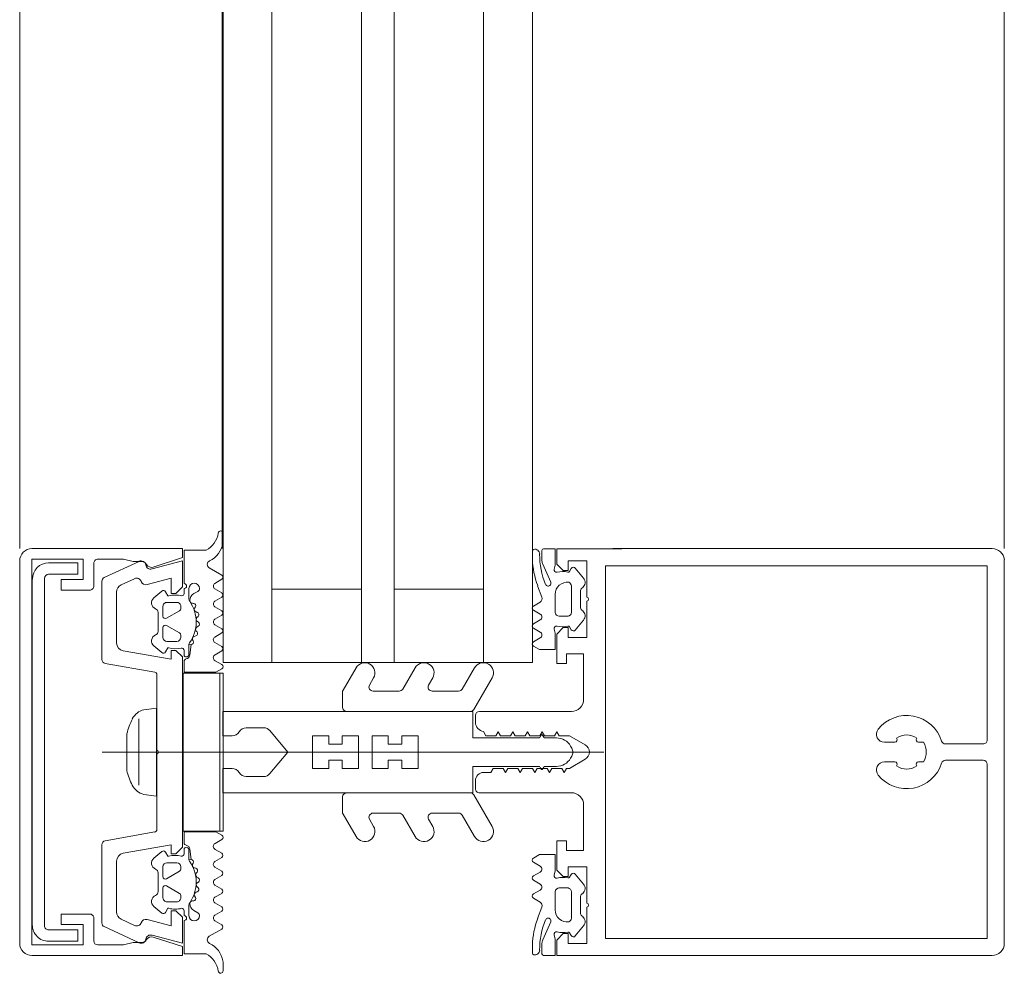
# Model space of a CAD drawing. Header units: centimetres. Extents: x -1737 to 22393, y -8842 to 3838.
# Tile 131 of 174: x 527 to 539, y 2857 to 2868. Entities that reach past the tile are written whole.
import ezdxf

# ---------------------------------------------------------------- set-up
doc = ezdxf.new("R2010")
doc.units = ezdxf.units.CM
for name, color, linetype, lineweight in [('A-DETL-GENF', 92, 'Continuous', 9), ('A-GLAZ-CURT', 52, 'Continuous', 13), ('A-GLAZ-CWMG', 51, 'Continuous', 13)]:
    doc.layers.add(name, color=color, linetype=linetype, lineweight=lineweight)

# ---------------------------------------------------------------- blocks, each defined once
blk = doc.blocks.new('Schueco_FWS-Glazing - SI_38mm_TripGlz-2508010-3_piętro I __3_90 m_ - stan projektowany')
at = {"layer": 'A-GLAZ-CURT', "lineweight": 9}
for p, q in [((9.15, 0), (-9.15, 0)), ((-9.15, 0), (-9.15, -3.8)), ((9.15, -3.8), (9.15, 0)), ((-9.15, -3.8), (9.15, -3.8))]:
    blk.add_line(p, q, dxfattribs=at)
at = {"layer": 'A-GLAZ-CURT'}
for p, q in [((-9.15, -0.6), (9.15, -0.6)), ((-8.25, -0.6), (-8.25, -1.7)), ((8.25, -0.6), (8.25, -1.7)), ((-9.15, -1.7), (9.15, -1.7)), ((-9.15, -2.1), (9.15, -2.1)), ((-8.25, -2.1), (-8.25, -3.2)), ((8.25, -2.1), (8.25, -3.2)), ((-9.15, -3.2), (9.15, -3.2))]:
    blk.add_line(p, q, dxfattribs=at)
blk = doc.blocks.new('Rectangular Mullion - Schueco_FWS-50-SI_Tran_CovCap-20mm_Tran-55mm-2507971-3_piętro I __3_90 m_ - stan projektowany')
at = {"layer": 'A-GLAZ-CWMG', "lineweight": 9}
for p, q in [((527.277, 2877.326), (527.277, 2861.826)), ((529.767, 2877.326), (529.767, 2861.826)), ((539.377, 2861.826), (539.377, 2877.326))]:
    blk.add_line(p, q, dxfattribs=at)
blk = doc.blocks.new('Rectangular Mullion - SI_CovCap-20mm_Tran-55mm-V7-3_piętro I __3_90 m_ - stan projektowany')
at = {"layer": 'A-DETL-GENF'}
for p, q in [((2.366, 9.6), (-2.35, 9.6)), ((-2.5, 9.45), (-2.5, 7.8)), ((2.5, 7.8), (2.5, 9.451)), ((-2.5, 9.39), (-2.5, 4.79)), ((-2.29, 9.39), (-2.29, 4.79)), ((-0.1, 8.877), (-0.1, 9.34)), ((0.1, 9.34), (0.1, 8.877)), ((2.29, 9.39), (2.29, 4.79)), ((2.5, 9.39), (2.5, 4.79)), ((-0.12, 8.608), (-0.12, 8.547)), ((0.12, 8.547), (0.12, 8.608)), ((-0.12, 8.253), (-0.12, 8.128)), ((0.12, 8.128), (0.12, 8.253)), ((0, -1.485), (0, 4.678)), ((-2.26, 4.327), (-2.136, 4.43)), ((-2.022, 4.419), (-2.014, 4.409)), ((-1.975, 4.39), (-1.783, 4.39)), ((-1.745, 4.409), (-1.737, 4.419)), ((-1.623, 4.43), (-1.499, 4.327)), ((1.623, 4.43), (1.499, 4.327)), ((1.745, 4.409), (1.737, 4.419)), ((1.975, 4.39), (1.783, 4.39)), ((2.022, 4.419), (2.014, 4.409)), ((2.26, 4.327), (2.136, 4.43)), ((-2.221, 4.258), (-2.256, 4.278)), ((-2.043, 4.28), (-1.716, 4.28)), ((-1.669, 4.238), (-1.669, 4.13)), ((-1.503, 4.278), (-1.538, 4.258)), ((-0.501, 4.28), (-0.501, 3.15)), ((-0.076, 4.269), (-0.051, 4.283)), ((0.074, 4.269), (0.049, 4.283)), ((0.499, 3.15), (0.499, 4.28)), ((1.503, 4.278), (1.538, 4.258)), ((1.669, 4.238), (1.669, 4.13)), ((2.043, 4.28), (1.716, 4.28)), ((2.221, 4.258), (2.256, 4.278)), ((-2.088, 4.025), (-2.309, 3.927)), ((-1.717, 4.08), (-1.939, 4.08)), ((-0.176, 3.957), (-0.176, 4.096)), ((0.174, 3.957), (0.174, 4.096)), ((1.717, 4.08), (1.939, 4.08)), ((2.088, 4.025), (2.309, 3.927)), ((-2.35, 3.918), (-2.479, 3.918)), ((-1.904, 3.918), (-2.045, 3.865)), ((-1.795, 3.813), (-1.843, 3.896)), ((-1.695, 3.897), (-1.743, 3.813)), ((-1.575, 3.813), (-1.624, 3.897)), ((-1.475, 3.897), (-1.522, 3.816)), ((-1.354, 3.813), (-1.402, 3.897)), ((-0.211, 3.925), (-0.186, 3.94)), ((-0.186, 3.894), (-0.211, 3.908)), ((0.209, 3.925), (0.184, 3.94)), ((0.184, 3.894), (0.209, 3.908)), ((1.354, 3.813), (1.402, 3.897)), ((1.475, 3.897), (1.522, 3.816)), ((1.575, 3.813), (1.624, 3.897)), ((1.695, 3.897), (1.743, 3.813)), ((1.795, 3.813), (1.843, 3.896)), ((1.904, 3.918), (2.045, 3.865)), ((2.35, 3.918), (2.479, 3.918)), ((-2.372, 3.801), (-2.471, 3.801)), ((2.372, 3.801), (2.471, 3.801)), ((-0.913, 3.305), (-0.526, 3.081)), ((0.912, 3.305), (0.524, 3.081)), ((-0.776, 2.937), (-1.038, 3.088)), ((-0.501, 3.038), (-0.501, 1.517)), ((-0.451, 3.1), (-0.351, 3.1)), ((0.365, 3.1), (0.45, 3.1)), ((0.499, 3.038), (0.499, 1.517)), ((0.774, 2.937), (1.037, 3.088)), ((-0.751, 2.568), (-0.751, 2.894)), ((0.749, 2.568), (0.749, 2.894)), ((-0.913, 2.575), (-0.826, 2.524)), ((0.912, 2.575), (0.824, 2.524)), ((-0.776, 2.207), (-1.038, 2.358)), ((0.774, 2.207), (1.037, 2.358)), ((-0.751, 1.842), (-0.751, 2.164)), ((0.749, 1.842), (0.749, 2.164)), ((-0.913, 1.849), (-0.826, 1.799)), ((0.912, 1.849), (0.824, 1.799)), ((-0.762, 1.474), (-1.038, 1.633)), ((0.761, 1.474), (1.037, 1.633)), ((-0.551, 1.467), (-0.737, 1.467)), ((0.549, 1.467), (0.736, 1.467)), ((-0.301, 0.498), (-0.301, 0.283)), ((0.299, 0.498), (0.299, 0.283)), ((-2.599, -0.001), (-2.687, -0.001)), ((-2.175, -0.018), (-2.263, -0.17)), ((-2.073, -0.102), (-2.124, -0.017)), ((-1.955, -0.017), (-2.005, -0.102)), ((-1.853, -0.102), (-1.903, -0.017)), ((-1.736, -0.017), (-1.785, -0.102)), ((-1.634, -0.103), (-1.684, -0.017)), ((-1.516, -0.017), (-1.565, -0.102)), ((-1.414, -0.103), (-1.464, -0.017)), ((-1.296, -0.017), (-1.345, -0.103)), ((-1.196, -0.098), (-1.244, -0.017)), ((-1.075, -0.016), (-1.123, -0.099)), ((1.075, -0.016), (1.123, -0.099)), ((1.196, -0.098), (1.244, -0.017)), ((1.296, -0.017), (1.345, -0.103)), ((1.414, -0.103), (1.464, -0.017)), ((1.516, -0.017), (1.565, -0.102)), ((1.634, -0.103), (1.684, -0.017)), ((1.736, -0.017), (1.785, -0.102)), ((1.853, -0.102), (1.903, -0.017)), ((1.955, -0.017), (2.005, -0.102)), ((2.073, -0.102), (2.124, -0.017)), ((2.175, -0.018), (2.263, -0.17)), ((2.599, -0.001), (2.687, -0.001)), ((-1.975, -0.31), (-1.947, -0.359)), ((-1.828, -0.377), (-1.827, -0.362)), ((-1.786, -0.34), (-1.768, -0.351)), ((-1.722, -0.333), (-1.717, -0.32)), ((-1.668, -0.308), (-1.653, -0.322)), ((-1.605, -0.317), (-1.597, -0.304)), ((-1.546, -0.306), (-1.536, -0.323)), ((-1.487, -0.331), (-1.476, -0.321)), ((-1.427, -0.336), (-1.422, -0.356)), ((1.427, -0.336), (1.422, -0.356)), ((1.487, -0.331), (1.476, -0.321)), ((1.546, -0.306), (1.536, -0.323)), ((1.605, -0.317), (1.597, -0.304)), ((1.668, -0.308), (1.653, -0.322)), ((1.722, -0.333), (1.717, -0.32)), ((1.786, -0.34), (1.768, -0.351)), ((1.828, -0.377), (1.827, -0.362)), ((1.975, -0.31), (1.947, -0.359)), ((-1.882, -0.42), (-2.01, -0.42)), ((-2.01, -0.48), (-1.95, -0.48)), ((-1.379, -0.375), (-1.366, -0.368)), ((-1.249, -0.48), (-1.184, -0.48)), ((1.249, -0.48), (1.184, -0.48)), ((1.379, -0.375), (1.366, -0.368)), ((1.882, -0.42), (2.01, -0.42)), ((2.01, -0.48), (1.95, -0.48)), ((-1.84, -0.69), (-1.84, -0.57)), ((-1.79, -0.52), (-1.762, -0.52)), ((-1.736, -0.535), (-1.644, -0.695)), ((-1.556, -0.695), (-1.464, -0.535)), ((-1.438, -0.52), (-1.41, -0.52)), ((-1.36, -0.57), (-1.36, -0.69)), ((1.36, -0.57), (1.36, -0.69)), ((1.438, -0.52), (1.41, -0.52)), ((1.556, -0.695), (1.464, -0.535)), ((1.736, -0.535), (1.644, -0.695)), ((1.79, -0.52), (1.762, -0.52)), ((1.84, -0.69), (1.84, -0.57)), ((-1.978, -0.754), (-1.896, -0.851)), ((-1.67, -0.74), (-1.79, -0.74)), ((-1.715, -0.8), (-1.485, -0.8)), ((-1.41, -0.74), (-1.53, -0.74)), ((-1.304, -0.851), (-1.222, -0.754)), ((-1.09, -1.449), (-0.982, -0.84)), ((-0.953, -0.815), (-0.025, -0.815)), ((0.025, -0.815), (0.953, -0.815)), ((0.982, -0.84), (1.09, -1.449)), ((1.304, -0.851), (1.222, -0.754)), ((1.41, -0.74), (1.53, -0.74)), ((1.715, -0.8), (1.485, -0.8)), ((1.67, -0.74), (1.79, -0.74)), ((1.978, -0.754), (1.896, -0.851)), ((-2.344, -1.034), (-2.145, -1.461)), ((-2.055, -1.252), (-2.131, -1.089)), ((0.408, -1.036), (-0.408, -1.036)), ((2.131, -1.089), (2.055, -1.252)), ((2.145, -1.461), (2.344, -1.034)), ((-0.225, -1.183), (0.225, -1.183)), ((-1.342, -1.31), (-1.964, -1.31)), ((1.964, -1.31), (1.342, -1.31)), ((-2.1, -1.49), (-1.139, -1.49)), ((1.139, -1.49), (2.1, -1.49)), ((-2.32, -1.59), (-2.04, -1.59)), ((2.04, -1.59), (2.32, -1.59)), ((2.135, -2.195), (-2.135, -2.195)), ((-2.125, -2.345), (2.125, -2.345)), ((2.35, -2.5), (-2.35, -2.5))]:
    blk.add_line(p, q, dxfattribs=at)
at = {"layer": 'A-DETL-GENF', "flags": 128}
for points in [[(-0.15, 9.39), (-2.29, 9.39), (-2.29, 7.8)], [(2.29, 7.8), (2.29, 9.39), (0.15, 9.39)], [(-2.501, 4.9), (-2.501, 4.1), (-2.311, 4.1), (-2.231, 4.18), (-2.231, 4.24), (-2.351, 4.24), (-2.351, 4.47), (-1.906, 4.47)], [(-2.291, 4.9), (-2.291, 4.7), (2.289, 4.7), (2.289, 4.9)], [(1.904, 4.47), (2.349, 4.47), (2.349, 4.24), (2.23, 4.24), (2.23, 4.18), (2.31, 4.1), (2.499, 4.1), (2.499, 4.9)], [(-1.856, 4.47), (-1.411, 4.47), (-1.411, 4.24), (-1.53, 4.24), (-1.53, 4.18), (-1.45, 4.1), (-1.091, 4.1), (-1.091, 4.22), (-1.211, 4.22), (-1.211, 4.43), (-0.651, 4.43)], [(-0.251, 3.2), (-0.251, 3.29), (-0.201, 3.32), (-0.201, 3.441), (-0.251, 3.47), (-0.201, 3.499), (-0.201, 3.621), (-0.251, 3.65), (-0.201, 3.679), (-0.201, 3.801), (-0.251, 3.83), (-0.201, 3.859), (-0.201, 3.981), (-0.251, 4.01), (-0.201, 4.039), (-0.201, 4.161), (-0.251, 4.19), (-0.2, 4.219), (-0.2, 4.255), (-0.088, 4.45)], [(0.087, 4.45), (0.199, 4.255), (0.199, 4.129), (0.249, 4.1), (0.199, 4.071), (0.199, 3.949), (0.249, 3.92), (0.199, 3.891), (0.199, 3.769), (0.249, 3.74), (0.199, 3.711), (0.199, 3.589), (0.249, 3.56), (0.199, 3.531), (0.199, 3.409), (0.249, 3.38), (0.199, 3.351), (0.199, 3.23), (0.252, 3.2)], [(0.649, 4.43), (1.209, 4.43), (1.209, 4.22), (1.089, 4.22), (1.089, 4.1), (1.449, 4.1), (1.529, 4.18), (1.529, 4.24), (1.409, 4.24), (1.409, 4.47), (1.855, 4.47)], [(-0.265, 0.575), (-0.001, 0.797), (-0.001, 1.097), (-0.201, 1.097), (-0.201, 1.297), (-0.101, 1.297), (-0.101, 1.463), (-0.201, 1.463), (-0.201, 1.663), (-0.001, 1.663), (-0.001, 1.83), (-0.201, 1.83), (-0.201, 2.03), (-0.101, 2.03), (-0.101, 2.197), (-0.201, 2.197), (-0.201, 2.397), (-0.001, 2.397), (-0.001, 4.297), (-0.001, 2.397), (0.199, 2.397), (0.199, 2.197), (0.099, 2.197), (0.099, 2.03), (0.199, 2.03), (0.199, 1.83), (-0.001, 1.83), (-0.001, 1.663), (0.199, 1.663), (0.199, 1.463), (0.099, 1.463), (0.099, 1.297), (0.199, 1.297), (0.199, 1.097), (-0.001, 1.097), (-0.001, 0.797), (0.264, 0.575)], [(-2.499, 3.938), (-2.499, 4.08), (-2.298, 4.08), (-2.247, 4.067)], [(-1.512, 4.067), (-1.461, 4.08), (-1.259, 4.08), (-1.259, 3.888), (-1.302, 3.813)], [(1.512, 4.067), (1.461, 4.08), (1.259, 4.08), (1.259, 3.888), (1.302, 3.813)], [(2.499, 3.938), (2.499, 4.08), (2.298, 4.08), (2.247, 4.067)], [(-0.201, 0.11), (-0.201, -0.003), (-0.501, -0.003), (-0.501, 3.067), (-0.176, 3.067), (-0.176, 3.876)], [(0.199, 0.11), (0.199, -0.003), (0.499, -0.003), (0.499, 3.067), (0.174, 3.067), (0.174, 3.876)], [(-1.115, -0.48), (-0.98, -0.48), (-0.98, -0.09), (-1.023, -0.016)], [(1.115, -0.48), (0.98, -0.48), (0.98, -0.09), (1.023, -0.016)], [(-2.48, -0.211), (-2.48, -0.48), (-2.07, -0.48)], [(2.48, -0.211), (2.48, -0.48), (2.07, -0.48)], [(-1.203, -0.42), (-1.325, -0.42), (-1.322, -0.394), (-1.195, -0.41)], [(1.203, -0.42), (1.325, -0.42), (1.322, -0.394), (1.195, -0.41)], [(-2.5, -2.35), (-2.5, -0.5), (-2.39, -0.5), (-2.273, -0.858)], [(-2.058, -0.934), (-2.136, -0.64), (-1.95, -0.64), (-1.95, -0.58), (-2.03, -0.5), (-2.35, -0.5), (-2.25, -0.874)], [(1.244, -1.227), (1.14, -0.64), (1.25, -0.64), (1.25, -0.58), (1.17, -0.5), (-1.17, -0.5), (-1.25, -0.58), (-1.25, -0.64), (-1.14, -0.64), (-1.244, -1.227)], [(2.25, -0.874), (2.35, -0.5), (2.03, -0.5), (1.95, -0.58), (1.95, -0.64), (2.136, -0.64), (2.058, -0.934)], [(2.273, -0.858), (2.39, -0.5), (2.5, -0.5), (2.5, -2.35)], [(-1.92, -0.667), (-1.92, -0.68), (-1.97, -0.709)], [(-1.23, -0.709), (-1.28, -0.68), (-1.28, -0.667)], [(1.23, -0.709), (1.28, -0.68), (1.28, -0.667)], [(1.92, -0.667), (1.92, -0.68), (1.97, -0.709)], [(0.52, -0.974), (0.54, -0.821), (-0.54, -0.821), (-0.52, -0.974)], [(-2.34, -1.001), (-2.34, -1.106), (-2.37, -1.224), (-2.37, -1.539)], [(2.37, -1.54), (2.37, -1.224), (2.34, -1.106), (2.34, -1.001)], [(-1.99, -1.64), (-1.99, -1.99), (-2.12, -1.99), (-2.12, -1.72), (-2.37, -1.72), (-2.37, -2.35), (2.37, -2.35), (2.37, -1.72), (2.12, -1.72), (2.12, -1.99), (1.99, -1.99), (1.99, -1.64)], [(-2.185, -2.145), (-2.185, -1.785), (-2.325, -1.785), (-2.325, -2.145)], [(2.325, -2.145), (2.325, -1.785), (2.185, -1.785), (2.185, -2.145)]]:
    blk.add_lwpolyline(points, dxfattribs=at)
for points in [[(0.97, 0), (-0.97, 0), (-0.97, -0.04), (0.97, -0.04)], [(0.97, -0.04), (-0.97, -0.04), (-0.97, -0.49), (0.97, -0.49)]]:
    blk.add_lwpolyline(points, close=True, dxfattribs=at)
at = {"layer": 'A-DETL-GENF'}
for centre, radius, start, end in [((-2.35, 9.45), 0.15, 90.0003, 179.9997), ((2.35, 9.451), 0.15, 0.1055, 83.878), ((-0.15, 9.34), 0.05, 0.0077, 89.9923), ((0.15, 9.34), 0.05, 89.9791, 180.0209), ((-0.15, 8.877), 0.05, 287.4982, 0), ((0.15, 8.877), 0.05, 180, 252.583), ((0, 8.4), 0.45, 107.4982, 231.0552), ((0, 8.4), 0.45, 308.9448, 72.583), ((0, 8.4), 0.24, 60, 120), ((0, 8.4), 0.21, 143.7768, 216.2232), ((-0.15, 8.547), 0.03, 229.6807, 0), ((0.15, 8.547), 0.03, 180, 310.3193), ((0, 8.4), 0.21, 323.7768, 36.2232), ((-0.15, 8.253), 0.03, 0, 130.3193), ((0.15, 8.253), 0.03, 49.6807, 180), ((-0.22, 8.128), 0.1, 231.0552, 0), ((0.22, 8.128), 0.1, 180, 308.9448), ((-1.881, 4.465), 0.0255, 12.35, 167.65), ((0, 4.401), 0.1, 28.7984, 151.2016), ((1.88, 4.465), 0.0255, 12.35, 167.65), ((-2.085, 4.368), 0.08, 38.8475, 129.685), ((-1.975, 4.44), 0.05, 218.8475, 270), ((-1.783, 4.44), 0.05, 270, 321.1528), ((-1.674, 4.368), 0.08, 50.315, 141.1528), ((-0.65, 4.28), 0.15, 359.9706, 90.0294), ((0.649, 4.28), 0.15, 89.9706, 180.0294), ((1.674, 4.368), 0.08, 38.8472, 129.685), ((1.783, 4.44), 0.05, 218.8472, 270), ((1.975, 4.44), 0.05, 270, 321.1525), ((2.085, 4.368), 0.08, 50.315, 141.1525), ((-2.241, 4.304), 0.03, 128.5798, 239.9915), ((-2.231, 4.24), 0.02, 346.6587, 60.0171), ((-1.942, 4.172), 0.277, 166.6587, 194.3746), ((-1.94, 4.228), 0.148, 172.4164, 270.2404), ((-2.04, 4.23), 0.0496, 92.7559, 159.6878), ((-1.719, 4.23), 0.0499, 9.2263, 86.9893), ((-1.817, 4.172), 0.277, 345.6254, 13.341), ((-1.528, 4.24), 0.02, 119.9847, 193.341), ((-1.518, 4.304), 0.03, 300.0085, 51.4202), ((0.024, 4.096), 0.2, 120, 180), ((-0.001, 4.197), 0.1, 90, 120), ((-0.001, 4.197), 0.1, 60, 90), ((-0.026, 4.096), 0.2, 360, 60), ((1.518, 4.304), 0.03, 128.5798, 239.9915), ((1.528, 4.24), 0.02, 346.659, 60.0153), ((1.817, 4.172), 0.277, 166.659, 194.3746), ((1.719, 4.23), 0.0499, 93.0107, 170.7737), ((1.94, 4.228), 0.148, 269.7596, 7.5836), ((2.04, 4.23), 0.0496, 20.3122, 87.2441), ((1.942, 4.172), 0.277, 345.6254, 13.3413), ((2.231, 4.24), 0.02, 119.9829, 193.3413), ((2.241, 4.304), 0.03, 300.0085, 51.4202), ((-1.72, 4.13), 0.0502, 273.3323, 359.7322), ((1.72, 4.13), 0.0502, 180.2678, 266.6677), ((-2.239, 4.096), 0.03, 255.4027, 14.3746), ((-2.074, 3.995), 0.0337, 293.0035, 114), ((-1.52, 4.096), 0.03, 165.6254, 284.5942), ((1.52, 4.096), 0.03, 255.4058, 14.3746), ((2.074, 3.995), 0.0337, 66, 246.9965), ((2.239, 4.096), 0.03, 165.6254, 284.5973), ((-2.479, 3.938), 0.02, 180.0007, 269.9993), ((-2.434, 3.831), 0.059, 88.5974, 194.6036), ((-2.426, 4.822), 0.933, 269.587, 293.0035), ((-2.35, 4.018), 0.1, 270.0001, 294), ((-1.887, 3.871), 0.05, 30.069, 110.536), ((-1.66, 3.878), 0.0402, 27.7922, 152.3701), ((-1.439, 3.877), 0.0414, 28.176, 151.824), ((-0.206, 3.917), 0.01, 120.0303, 239.9802), ((-0.196, 3.957), 0.02, 300.0303, 360), ((-0.196, 3.876), 0.02, 360, 59.9802), ((0.194, 3.957), 0.02, 180, 239.9697), ((0.194, 3.876), 0.02, 120.0198, 180), ((0.204, 3.917), 0.01, 300.0198, 59.9697), ((1.439, 3.877), 0.0414, 28.176, 151.824), ((1.66, 3.878), 0.0402, 27.6299, 152.2078), ((1.887, 3.871), 0.05, 69.464, 149.931), ((2.426, 4.822), 0.933, 246.9965, 270.413), ((2.35, 4.018), 0.1, 246, 269.9999), ((2.434, 3.831), 0.059, 345.3964, 91.4026), ((2.479, 3.938), 0.02, 270.0007, 359.9993), ((-2.471, 3.821), 0.02, 194.6036, 270), ((-2.398, 4.798), 0.997, 271.4989, 290.69), ((-1.769, 3.828), 0.03, 210.0871, 329.9129), ((-1.549, 3.828), 0.0299, 210.122, 335.064), ((-1.328, 3.828), 0.0301, 210.1258, 329.8742), ((1.328, 3.828), 0.0301, 210.1258, 329.8742), ((1.549, 3.828), 0.0299, 204.936, 329.878), ((1.769, 3.828), 0.03, 210.0871, 329.9129), ((2.398, 4.798), 0.997, 249.31, 268.5011), ((2.471, 3.821), 0.02, 270, 345.3964), ((-0.976, 3.197), 0.125, 60, 240), ((0.974, 3.197), 0.125, 300, 120), ((-0.451, 3.15), 0.05, 179.9899, 270.0101), ((-0.351, 3.2), 0.0999, 269.9704, 0.0296), ((0.375, 3.225), 0.126, 191.5693, 265.5931), ((0.449, 3.15), 0.05, 270.9313, 359.9852), ((-0.551, 3.038), 0.05, 360, 60), ((0.549, 3.038), 0.05, 120, 180), ((-0.801, 2.894), 0.05, 360, 60), ((0.799, 2.894), 0.05, 120, 180), ((-0.976, 2.467), 0.125, 60, 240), ((-0.801, 2.568), 0.05, 240, 360), ((0.799, 2.568), 0.05, 180, 300), ((0.974, 2.467), 0.125, 300, 120), ((-0.801, 2.164), 0.05, 360, 60), ((0.799, 2.164), 0.05, 120, 180), ((-0.976, 1.741), 0.125, 60, 240), ((-0.801, 1.842), 0.05, 240, 360), ((0.799, 1.842), 0.05, 180, 300), ((0.974, 1.741), 0.125, 300, 120), ((-0.737, 1.517), 0.05, 240, 270), ((-0.551, 1.517), 0.05, 270, 360), ((0.549, 1.517), 0.05, 180, 270), ((0.736, 1.517), 0.05, 270, 300), ((-0.201, 0.498), 0.1, 130, 180), ((0.199, 0.498), 0.1, 0, 50), ((-0.201, 0.283), 0.1, 180, 240), ((0.199, 0.283), 0.1, 300, 360), ((-0.301, 0.11), 0.1, 360, 60), ((0.299, 0.11), 0.1, 120, 180), ((-2.687, -0.031), 0.03, 89.9022, 261.6433), ((-2.733, -0.343), 0.286, 27.5921, 81.6433), ((-2.599, -0.201), 0.2, 80.4545, 89.9022), ((-2.614, -0.291), 0.291, 25.3637, 80.4545), ((-2.149, -0.033), 0.03, 30.7154, 150.1649), ((-2.039, -0.078), 0.0417, 215.132, 324.868), ((-1.929, -0.032), 0.03, 30.5887, 149.5346), ((-1.819, -0.078), 0.0415, 215.012, 324.988), ((-1.71, -0.032), 0.03, 30.1448, 149.5346), ((-1.6, -0.077), 0.043, 217.8436, 323.8234), ((-1.49, -0.032), 0.03, 30.3449, 149.5346), ((-1.38, -0.079), 0.0419, 215.4665, 324.6999), ((-1.27, -0.033), 0.03, 30.3446, 149.7685), ((-1.159, -0.08), 0.0416, 206.9541, 331.568), ((-1.049, -0.031), 0.03, 29.7965, 150.132), ((1.049, -0.031), 0.03, 29.868, 150.2035), ((1.159, -0.08), 0.0416, 208.432, 333.0459), ((1.27, -0.033), 0.03, 30.2315, 149.6554), ((1.38, -0.079), 0.0419, 215.3001, 324.5335), ((1.49, -0.032), 0.03, 30.4654, 149.6551), ((1.6, -0.077), 0.043, 216.1766, 322.1564), ((1.71, -0.032), 0.03, 30.4654, 149.8552), ((1.819, -0.078), 0.0415, 215.012, 324.988), ((1.929, -0.032), 0.03, 30.4654, 149.4113), ((2.039, -0.078), 0.0417, 215.132, 324.868), ((2.149, -0.033), 0.03, 29.8351, 149.2846), ((2.614, -0.291), 0.291, 99.5455, 154.6363), ((2.733, -0.343), 0.286, 98.3567, 152.4079), ((2.599, -0.201), 0.2, 90.0978, 99.5455), ((2.687, -0.031), 0.03, 278.3567, 90.0978), ((-2.306, -0.145), 0.05, 205.3637, 330.1649), ((2.306, -0.145), 0.05, 209.8351, 334.6363), ((-2.01, -0.355), 0.065, 90, 270), ((-2.01, -0.33), 0.04, 29.9937, 90), ((-1.861, -0.309), 0.1, 210.0023, 269.1728), ((-1.6, -0.771), 0.44, 54.1588, 125.0779), ((-1.8, -0.364), 0.0272, 60.011, 176.9853), ((-1.752, -0.323), 0.0316, 240.007, 341.9967), ((-1.689, -0.329), 0.03, 45.0005, 162.0009), ((-1.631, -0.299), 0.0316, 224.991, 327.0104), ((-1.572, -0.321), 0.03, 30.0003, 146.9985), ((-1.508, -0.307), 0.0316, 210.0026, 311.9974), ((-1.456, -0.343), 0.03, 14.9955, 132.0028), ((-1.393, -0.348), 0.03, 195.0015, 296.9968), ((1.6, -0.771), 0.44, 54.9221, 125.8412), ((1.393, -0.348), 0.03, 243.0032, 344.9985), ((1.456, -0.343), 0.03, 47.9972, 165.0045), ((1.508, -0.307), 0.0316, 228.0026, 329.9974), ((1.572, -0.321), 0.03, 33.0015, 149.9997), ((1.631, -0.299), 0.0316, 212.9896, 315.009), ((1.689, -0.329), 0.03, 17.9991, 134.9995), ((1.752, -0.323), 0.0316, 198.0033, 299.993), ((1.8, -0.364), 0.0272, 3.0147, 119.989), ((1.861, -0.309), 0.1, 270.8272, 329.9977), ((2.01, -0.33), 0.04, 90, 150.0063), ((2.01, -0.355), 0.065, 270, 90), ((-2.04, -0.48), 0.03, 0, 180), ((-1.95, -0.51), 0.03, 0.0185, 89.0948), ((-1.882, -0.37), 0.05, 270, 305.0779), ((-1.862, -0.375), 0.0339, 269.1783, 356.9975), ((-1.352, -0.394), 0.03, 0.0112, 116.991), ((-1.325, -0.39), 0.03, 234.1588, 270), ((-1.249, -0.51), 0.03, 90, 193.1975), ((-1.203, -0.453), 0.033, 305.0901, 90), ((-1.195, -0.46), 0.05, 7.1737, 90.0088), ((-1.115, -0.45), 0.03, 187.1885, 269.997), ((1.115, -0.45), 0.03, 270.003, 352.8115), ((1.195, -0.46), 0.05, 89.9912, 172.8263), ((1.203, -0.453), 0.033, 90, 234.9099), ((1.249, -0.51), 0.03, 346.8025, 90), ((1.352, -0.394), 0.03, 63.009, 179.9888), ((1.325, -0.39), 0.03, 270, 305.8412), ((1.862, -0.375), 0.0339, 183.0025, 270.8217), ((1.882, -0.37), 0.05, 234.9221, 270), ((1.95, -0.51), 0.03, 90.9052, 179.9815), ((2.04, -0.48), 0.03, 0, 180), ((-1.616, -0.589), 0.314, 165.4979, 194.5021), ((-1.79, -0.57), 0.05, 89.9897, 180.0103), ((-1.762, -0.55), 0.03, 29.9936, 90.0121), ((-1.438, -0.55), 0.03, 89.9893, 150.005), ((-1.41, -0.57), 0.05, 0.009, 89.991), ((-1.584, -0.589), 0.314, 345.517, 13.1975), ((1.584, -0.589), 0.314, 166.8025, 194.483), ((1.41, -0.57), 0.05, 90.009, 179.991), ((1.438, -0.55), 0.03, 29.995, 90.0107), ((1.762, -0.55), 0.03, 89.9879, 150.0064), ((1.79, -0.57), 0.05, 359.9897, 90.0103), ((1.616, -0.589), 0.314, 345.4979, 14.5021), ((-1.955, -0.735), 0.03, 120.0049, 219.9897), ((-1.79, -0.69), 0.05, 179.9899, 270.0101), ((-1.67, -0.71), 0.03, 269.9936, 30.0024), ((-1.53, -0.71), 0.03, 150.0027, 270.0013), ((-1.41, -0.69), 0.05, 270.0092, 359.9908), ((-1.245, -0.735), 0.03, 319.9887, 60.0017), ((1.245, -0.735), 0.03, 119.9983, 220.0113), ((1.41, -0.69), 0.05, 180.0092, 269.9908), ((1.53, -0.71), 0.03, 269.9987, 29.9973), ((1.67, -0.71), 0.03, 149.9976, 270.0064), ((1.79, -0.69), 0.05, 269.9899, 0.0101), ((1.955, -0.735), 0.03, 320.0103, 59.9951), ((-1.835, -0.8), 0.08, 219.9967, 337.3844), ((-1.715, -0.85), 0.05, 90.0003, 157.3776), ((-1.485, -0.85), 0.05, 22.6209, 90.0012), ((-1.365, -0.8), 0.08, 202.6228, 319.9969), ((-0.953, -0.845), 0.03, 90, 170), ((0, -0.821), 0.0256, 12.6804, 167.3196), ((0.953, -0.845), 0.03, 10, 90), ((1.365, -0.8), 0.08, 220.0031, 337.3772), ((1.485, -0.85), 0.05, 89.9988, 157.3791), ((1.715, -0.85), 0.05, 22.6224, 89.9997), ((1.835, -0.8), 0.08, 202.6156, 320.0033), ((-2.29, -1.009), 0.06, 98.4417, 205), ((-2.27, -1.001), 0.07, 120.0064, 180), ((-2.34, -0.88), 0.07, 300.0064, 18), ((-2.308, -0.89), 0.06, 278.4417, 15), ((-2.116, -0.95), 0.06, 288.8192, 15), ((2.116, -0.95), 0.06, 165, 251.1808), ((2.308, -0.89), 0.06, 165, 261.5583), ((2.34, -0.88), 0.07, 162, 239.9983), ((2.29, -1.009), 0.06, 335, 81.5583), ((2.27, -1.001), 0.07, 0, 59.9983), ((-2.077, -1.064), 0.06, 108.8192, 205), ((-0.307, -0.921), 0.22, 193.9707, 242.728), ((0.307, -0.921), 0.22, 297.2746, 346.0268), ((2.077, -1.064), 0.06, 335, 71.1808), ((0, -0.291), 0.921, 243.7078, 255.8284), ((0, -0.291), 0.92, 284.1683, 296.293), ((-1.964, -1.21), 0.1, 205, 270), ((-1.342, -1.21), 0.1, 270, 350), ((1.342, -1.21), 0.1, 190, 270), ((1.964, -1.21), 0.1, 270, 335), ((-1.139, -1.44), 0.05, 270, 350), ((1.139, -1.44), 0.05, 190, 270), ((-2.319, -1.539), 0.0512, 180.5709, 268.6482), ((-2.1, -1.44), 0.05, 205, 270), ((2.1, -1.44), 0.05, 270, 335), ((2.32, -1.54), 0.0498, 269.8262, 0.1735), ((-2.04, -1.64), 0.05, 0, 90.0001), ((2.04, -1.64), 0.05, 89.9981, 180.0017), ((-2.125, -2.145), 0.2, 179.9718, 270.0352), ((-2.135, -2.145), 0.0499, 179.8796, 270.0225), ((2.125, -2.144), 0.2, 270.0295, 359.9723), ((2.135, -2.144), 0.0501, 270.0875, 359.9336), ((-2.35, -2.35), 0.15, 179.9938, 270.0062), ((2.35, -2.35), 0.15, 270.0494, 359.9506)]:
    blk.add_arc(centre, radius, start, end, dxfattribs=at)

msp = doc.modelspace()

# ---------------------------------------------------------------- block references
at = {"layer": 'A-GLAZ-CURT', "rotation": 90.00000000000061}
msp.add_blockref('Schueco_FWS-Glazing - SI_38mm_TripGlz-2508010-3_piętro I __3_90 m_ - stan projektowany', (529.777, 2869.576), dxfattribs=at)
at = {"layer": 'A-GLAZ-CWMG', "lineweight": 9}
msp.add_blockref('Rectangular Mullion - Schueco_FWS-50-SI_Tran_CovCap-20mm_Tran-55mm-2507971-3_piętro I __3_90 m_ - stan projektowany', (0, 0), dxfattribs=at)
at = {"layer": 'A-GLAZ-CWMG', "lineweight": 9, "extrusion": (0, 0, -1), "rotation": 89.99999999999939}
msp.add_blockref('Rectangular Mullion - SI_CovCap-20mm_Tran-55mm-V7-3_piętro I __3_90 m_ - stan projektowany', (-529.777, 2859.326), dxfattribs=at)

doc.saveas('drawing.dxf')
